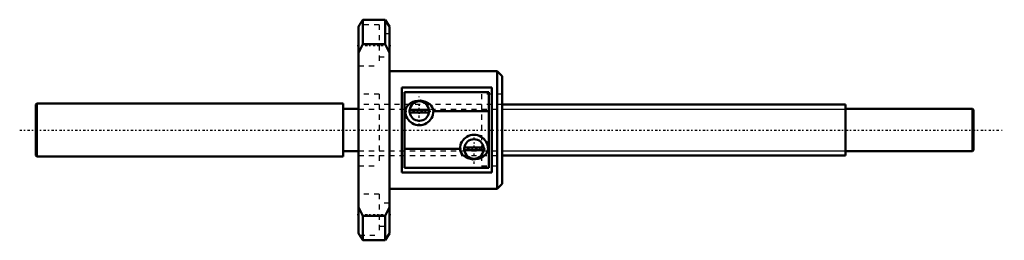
# Model space of a CAD drawing. Header units: millimetres. Extents: x -66 to 126, y -22 to 22.
import ezdxf

# ---------------------------------------------------------------- set-up
doc = ezdxf.new("R2010")
doc.units = ezdxf.units.MM
doc.linetypes.add('Center', pattern=[1.5, 0.45, -0.5, 0.05, -0.5])
doc.linetypes.add('Dashed', pattern=[2, 1, -1])
for name, color, linetype, lineweight in [('2d ConnectionPoints', 7, 'Continuous', 50), ('AM_0', 7, 'Continuous', 50), ('AM_5', 3, 'Continuous', 25), ('AM_7', 7, 'Center', 25), ('AM_9', 6, 'Dashed', 25)]:
    doc.layers.add(name, color=color, linetype=linetype, lineweight=lineweight)

# ---------------------------------------------------------------- blocks, each defined once
blk = doc.blocks.new('1_MBF_1002_3_7_nut_0_in_MBF1002_3_7RRGT_183LC3A_0__0')
at = {"layer": 'AM_0'}
for p, q in [((0.81, 21.5), (0.19, 20.5)), ((5.19, 21.5), (0.81, 21.5)), ((0.81, 21.5), (0.81, 16.73)), ((6, 20.2), (5.19, 21.5)), ((5.19, 16.73), (5.19, 21.5)), ((0, 20.13), (0.19, 20.5)), ((0, -20.13), (0, 20.13)), ((6, -20.2), (6, 20.2)), ((0.81, 16.73), (0, 15.03)), ((5.19, 16.73), (0.81, 16.73)), ((6, 15.03), (5.19, 16.73)), ((27, 11.5), (6, 11.5)), ((28, 10.5), (27, 11.5)), ((27, 11.5), (27, -11.5)), ((28, 10.5), (28, -10.5)), ((8.4, -8.26), (8.4, 8.26)), ((26, 8.26), (8.4, 8.26)), ((26, -8.26), (26, 8.26)), ((25.43, 7.39), (8.93, 7.39)), ((8.93, 7.39), (8.93, -7.38)), ((25.43, 7.39), (25.43, -7.38)), ((9.94, 3.44), (9.94, 3.94)), ((13.73, 3.94), (9.96, 3.94)), ((13.74, 3.44), (13.74, 3.94)), ((9.09, 3.69), (8.93, 3.69)), ((9.96, 3.44), (13.73, 3.44)), ((25.43, 3.69), (14.59, 3.69)), ((19.76, -3.69), (8.93, -3.69)), ((20.61, -3.94), (20.61, -3.44)), ((24.4, -3.44), (20.63, -3.44)), ((24.41, -3.94), (24.41, -3.44)), ((25.43, -3.69), (25.26, -3.69)), ((20.63, -3.94), (24.4, -3.94)), ((25.43, -7.38), (8.93, -7.38)), ((8.4, -8.26), (26, -8.26)), ((6, -11.5), (27, -11.5)), ((27, -11.5), (28, -10.5)), ((0, -15.03), (0.81, -16.73)), ((5.19, -16.73), (6, -15.03)), ((5.19, -16.73), (0.81, -16.73)), ((0.81, -16.73), (0.81, -21.5)), ((5.19, -21.5), (5.19, -16.73)), ((0.19, -20.5), (0, -20.13)), ((0.18, -20.49), (0.81, -21.5)), ((5.19, -21.5), (6, -20.2)), ((0.81, -21.5), (5.19, -21.5))]:
    blk.add_line(p, q, dxfattribs=at)
for points in [[(14.59, 3.69), (14.55, 3.96), (14.46, 4.22), (14.34, 4.46), (14.12, 4.76), (13.86, 5.02), (13.46, 5.3), (13.03, 5.51), (12.56, 5.65), (12.07, 5.72), (11.55, 5.71), (11.05, 5.63), (10.57, 5.47), (10.13, 5.24), (9.8, 4.99), (9.51, 4.69), (9.33, 4.43), (9.19, 4.14), (9.13, 3.92), (9.09, 3.69)], [(19.76, -3.69), (19.81, -3.96), (19.89, -4.22), (20.01, -4.46), (20.23, -4.76), (20.5, -5.02), (20.89, -5.3), (21.33, -5.51), (21.8, -5.65), (22.29, -5.72), (22.8, -5.71), (23.31, -5.63), (23.78, -5.47), (24.23, -5.24), (24.56, -4.99), (24.85, -4.69), (25.03, -4.43), (25.16, -4.14), (25.23, -3.92), (25.26, -3.69)]]:
    blk.add_lwpolyline(points, dxfattribs=at)
for centre, radius, start, end in [((11.84, 3.69), 1.9, 7.5608, 172.4392), ((11.84, 3.69), 2.75, 179.9479, 0.0521), ((11.84, 3.69), 1.9, 187.5608, 352.4392), ((22.51, -3.69), 2.75, 359.9479, 180.0521), ((22.51, -3.69), 1.9, 7.5608, 172.4392), ((22.51, -3.69), 1.9, 187.5608, 352.4392)]:
    blk.add_arc(centre, radius, start, end, dxfattribs=at)
at = {"layer": 'AM_7'}
for p, q in [((-0.3, 16.5), (6.3, 16.5)), ((11.84, 0.8), (11.84, 6.58)), ((8.96, 3.69), (14.73, 3.69)), ((22.51, -6.58), (22.51, -0.8)), ((19.63, -3.69), (25.4, -3.69)), ((-0.3, -16.5), (6.3, -16.5))]:
    blk.add_line(p, q, dxfattribs=at)
at = {"layer": 'AM_9'}
for p, q in [((4, 20.5), (0.19, 20.5)), ((4, 20.5), (4, 12.5)), ((6, 18.75), (4, 18.75)), ((4, 14.25), (6, 14.25)), ((0, 12.5), (4, 12.5)), ((4, 7), (0, 7)), ((4, 7), (4, -7)), ((28, 7), (24, 7)), ((24, 7), (24, -7)), ((24, 5), (4, 5)), ((4, -5), (24, -5)), ((0, -7), (4, -7)), ((24, -7), (28, -7)), ((4, -12.5), (0, -12.5)), ((4, -12.5), (4, -20.5)), ((6, -14.25), (4, -14.25)), ((4, -18.75), (6, -18.75)), ((0.18, -20.5), (4, -20.5))]:
    blk.add_line(p, q, dxfattribs=at)
for centre, start, end in [((11.84, 3.69), 7.5758, 172.4242), ((11.84, 3.69), 187.5758, 352.4242), ((22.51, -3.69), 7.5758, 172.4242), ((22.51, -3.69), 187.5758, 352.4242)]:
    blk.add_arc(centre, 1.9, start, end, dxfattribs=at)
blk = doc.blocks.new('2_MBF100237RRGT183LC3A0_0_in_MBF1002_3_7RRGT_183LC3A_0__0')
at = {"layer": 'AM_0'}
for p, q in [((-62.8, 5.15), (-63, 4.95)), ((-63, 4.95), (-63, -4.95)), ((-3, 5.15), (-62.8, 5.15)), ((-62.8, 5.15), (-62.8, -5.15)), ((-3, 5.15), (-3, -5.15)), ((0, 4.1), (-3, 4.1)), ((95, 5), (28, 5)), ((95, 5), (95, -5)), ((119.8, 4.1), (95, 4.1)), ((120, 3.9), (119.8, 4.1)), ((119.8, 4.1), (119.8, -4.1)), ((120, 3.9), (120, -3.9)), ((-63, -4.95), (-62.8, -5.15)), ((-62.8, -5.15), (-3, -5.15)), ((-3, -4.1), (0, -4.1)), ((28, -5), (95, -5)), ((95, -4.1), (119.8, -4.1)), ((119.8, -4.1), (120, -3.9))]:
    blk.add_line(p, q, dxfattribs=at)
at = {"layer": 'AM_5', "linetype": 'Dashed'}
for p, q in [((0, 4.08), (28, 4.08)), ((0, -4.08), (28, -4.08))]:
    blk.add_line(p, q, dxfattribs=at)
at = {"layer": 'AM_5'}
for p, q in [((28, 4.08), (95, 4.08)), ((28, -4.08), (95, -4.08))]:
    blk.add_line(p, q, dxfattribs=at)
at = {"layer": 'AM_7'}
blk.add_line((-66.15, 0), (126, 0), dxfattribs=at)
at = {"layer": 'AM_9'}
for p, q in [((28, 5), (0, 5)), ((0, -5), (28, -5))]:
    blk.add_line(p, q, dxfattribs=at)

msp = doc.modelspace()

# ---------------------------------------------------------------- linework, layer by layer
at = {"layer": '2d ConnectionPoints'}
msp.add_point((0, 0), dxfattribs=at)
msp.add_point((0, 0), dxfattribs=at)

# ---------------------------------------------------------------- block references
for name in ['1_MBF_1002_3_7_nut_0_in_MBF1002_3_7RRGT_183LC3A_0__0', '2_MBF100237RRGT183LC3A0_0_in_MBF1002_3_7RRGT_183LC3A_0__0']:
    msp.add_blockref(name, (0, 0))

doc.saveas('drawing.dxf')
